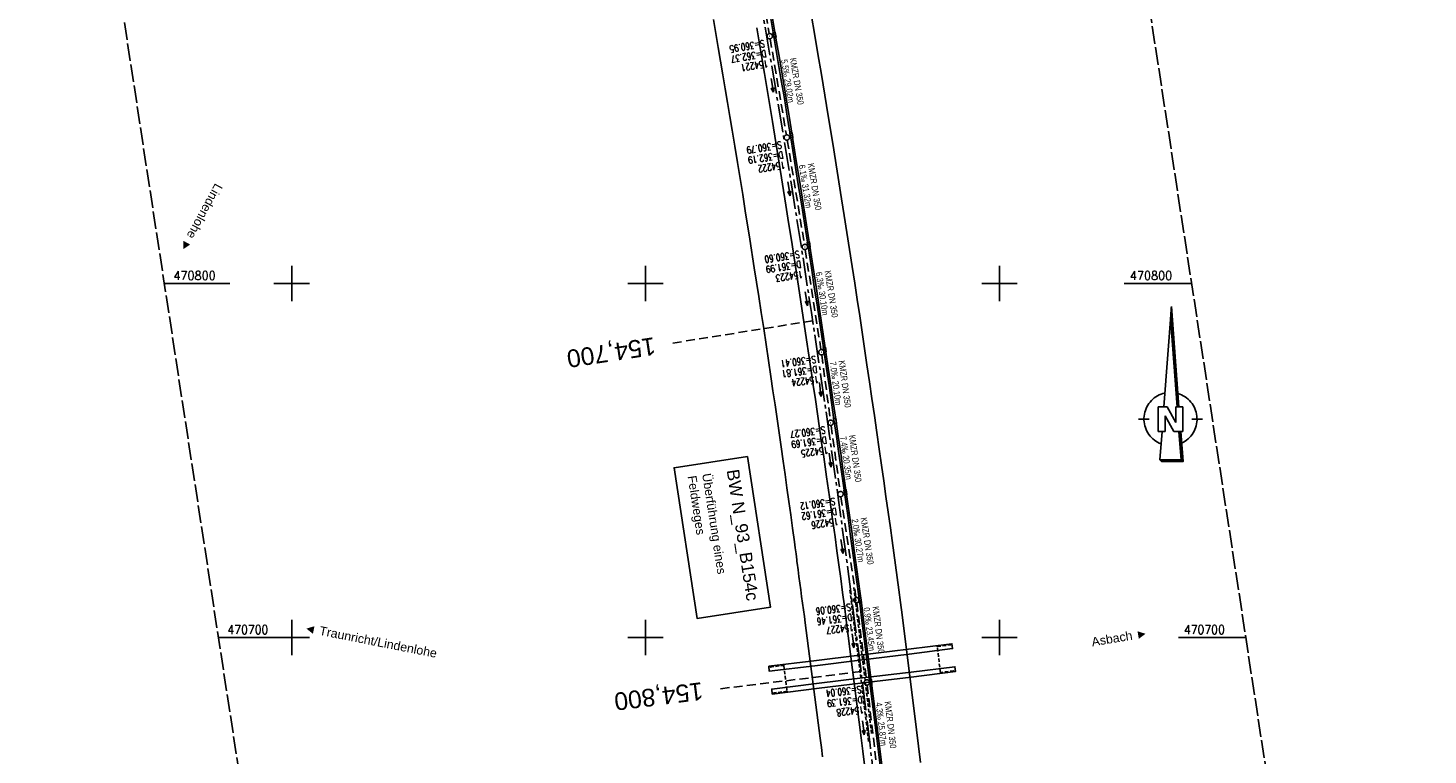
# Model space of a CAD drawing. Extents: x 510925 to 511321, y 470320 to 471095.
# Tile 3 of 4: x 510925 to 511321, y 470667 to 470872. Entities that reach past the tile are written whole.
import ezdxf
from ezdxf.enums import TextEntityAlignment as Align

# ---------------------------------------------------------------- set-up
doc = ezdxf.new("R2010")
doc.units = 0
doc.header["$LTSCALE"] = 10
doc.header["$MEASUREMENT"] = 0
for name, pattern in [('ACHSE', [5.5, 4, -0.5, 0.5, -0.5]), ('AUSGEZOGEN', [0]), ('LT00', [0]), ('LT14', [0.6, 0.5, -0.1]), ('LT17', [0.15, 0.1, -0.05]), ('STRICHLINIE2', [0.375, 0.25, -0.125])]:
    doc.linetypes.add(name, pattern=pattern)
doc.layers.get('0').update_dxf_attribs({"linetype": 'LT00'})
for name, color, linetype in [('-AX-020', 250, 'ACHSE'), ('-Halt-Pfeil', 4, 'LT00'), ('-Haltung', 7, 'STRICHLINIE2'), ('-Haltungsbeschriftung', 140, 'LT00'), ('-Schachtbeschriftung', 5, 'LT00'), ('-ST-20', 30, 'LT17'), ('1401', 7, 'Continuous'), ('BW_TEXT', 20, 'AUSGEZOGEN'), ('ORTSRICHTUNG', 7, 'Continuous'), ('V96_AFBR_BAB', 250, 'LT00'), ('V96_BR_KAPPE', 30, 'LT00'), ('V96_BR_WID', 30, 'LT17'), ('V96_BRUECK', 30, 'LT17'), ('V96_KA_PRUF', 182, 'LT00'), ('V96_RASTER', 250, 'LT00'), ('V96_RINNE', 182, 'LT00'), ('V96_SINKK', 182, 'LT00')]:
    doc.layers.add(name, color=color, linetype=linetype)
doc.layers.add('-BLATT_96-RAND', color=7, linetype='LT14', plot=False)
doc.styles.add('Beschrift', font='ARIAL.TTF')
doc.styles.add('Haltungsbeschriftung', font='ARIAL.TTF', dxfattribs={"width": 0.75})
doc.styles.add('schachtbeschriftung', font='romans.shx', dxfattribs={"width": 0.75, "height": 2})
doc.styles.get("Standard").update_dxf_attribs({"font": 'romans.shx'})

# ---------------------------------------------------------------- blocks, each defined once
blk = doc.blocks.new('SYMB1401')
at = {"layer": '1401'}
for p, q in [((-2.1, -28.35), (0, 0)), ((0, 0), (2.15, -28.35)), ((1.65, -28.35), (-0.25, -3.35)), ((1.7, -28.35), (-0.22, -3.01)), ((1.75, -28.35), (-0.2, -2.68)), ((1.8, -28.35), (-0.17, -2.34)), ((1.85, -28.35), (-0.15, -2.01)), ((1.9, -28.35), (-0.12, -1.68)), ((1.95, -28.35), (-0.1, -1.34)), ((2, -28.35), (-0.07, -1.01)), ((2.05, -28.35), (-0.05, -0.67)), ((2.1, -28.35), (-0.02, -0.34)), ((-3.75, -35.35), (-3.75, -28.35)), ((-3.75, -28.35), (-1.2, -28.35)), ((0.7, -35.35), (-1.75, -30.9)), ((-1.75, -30.9), (-1.75, -35.35)), ((1.25, -32.8), (-1.2, -28.35)), ((1.25, -32.8), (1.25, -28.35)), ((3.25, -28.35), (1.25, -28.35)), ((3.25, -28.35), (3.25, -35.35)), ((-9.25, -31.85), (-6.25, -31.85)), ((-1.75, -35.35), (-3.75, -35.35)), ((-2.65, -35.35), (-3.25, -43.35)), ((3.25, -35.35), (0.7, -35.35)), ((2.75, -43.35), (2.15, -35.35)), ((2.8, -43.4), (2.2, -35.35)), ((3.3, -43.85), (2.65, -35.35)), ((5.75, -31.85), (8.75, -31.85)), ((-3.25, -43.35), (2.75, -43.35)), ((-3.2, -43.4), (2.8, -43.4))]:
    blk.add_line(p, q, dxfattribs=at)
for points in [[(-7.74, -32.11), (-7.75, -31.56), (-7.7, -31.01), (-7.62, -30.47), (-7.51, -29.93), (-7.35, -29.4), (-7.15, -28.89), (-6.92, -28.39), (-6.65, -27.91), (-6.34, -27.45), (-6.01, -27.02), (-5.64, -26.61), (-5.24, -26.23), (-4.82, -25.88), (-4.37, -25.56), (-3.9, -25.28), (-3.41, -25.03), (-2.9, -24.81), (-2.38, -24.64), (-1.85, -24.5)], [(1.85, -24.65), (2.37, -24.82), (2.88, -25.03), (3.37, -25.28), (3.85, -25.57), (4.3, -25.88), (4.72, -26.23), (5.12, -26.61), (5.49, -27.02), (5.83, -27.45), (6.13, -27.91), (6.41, -28.39), (6.64, -28.89), (6.84, -29.4), (7, -29.93), (7.12, -30.47), (7.2, -31.01), (7.24, -31.56), (7.25, -32.11)], [(-2.9, -38.85), (-3.41, -38.64), (-3.9, -38.39), (-4.37, -38.1), (-4.81, -37.78), (-5.24, -37.43), (-5.64, -37.05), (-6, -36.64), (-6.34, -36.21), (-6.64, -35.75), (-6.91, -35.27), (-7.15, -34.78), (-7.35, -34.26), (-7.5, -33.74), (-7.62, -33.2), (-7.7, -32.66), (-7.74, -32.11)], [(-3.15, -43.45), (2.85, -43.45), (2.25, -35.35)], [(-3.1, -43.5), (2.9, -43.5), (2.3, -35.35)], [(-3.05, -43.55), (2.95, -43.55), (2.35, -35.35)], [(-3, -43.6), (3, -43.6), (2.4, -35.35)], [(-2.95, -43.65), (3.05, -43.65), (2.45, -35.35)], [(-2.9, -43.7), (3.1, -43.7), (2.5, -35.35)], [(-2.85, -43.75), (3.15, -43.75), (2.55, -35.35)], [(-2.8, -43.8), (3.2, -43.8), (2.6, -35.35)], [(-2.78, -43.82), (3.25, -43.82), (2.62, -35.35)], [(7.25, -32.11), (7.21, -32.66), (7.13, -33.21), (7.01, -33.74), (6.85, -34.27), (6.65, -34.78), (6.42, -35.28), (6.15, -35.76), (5.84, -36.22), (5.5, -36.66), (5.13, -37.07), (4.74, -37.45), (4.31, -37.8), (3.86, -38.12), (3.39, -38.4), (2.9, -38.65)], [(-3.25, -43.35), (-2.75, -43.85), (3.3, -43.85)]]:
    blk.add_lwpolyline(points, dxfattribs=at)
blk = doc.blocks.new('SYMB0652')
at = {"color": 0, "linetype": 'ByBlock'}
blk.add_lwpolyline([(-0.15, -0.075), (0.15, -0.075), (0.15, 0.075), (-0.15, 0.075), (-0.15, -0.075)], dxfattribs=at)
blk = doc.blocks.new('SYMB0003')
at = {"color": 0, "linetype": 'ByBlock'}
for p, q in [((-0.015712, 0), (0.010166, 0.012015)), ((0, -0.021257), (-0.015712, 0)), ((0.010166, 0.012015), (0, -0.021257))]:
    blk.add_line(p, q, dxfattribs=at)
for points in [[(-0.031395, 0.499013), (-0.093691, 0.491144), (-0.154509, 0.475528), (-0.21289, 0.452414), (-0.267913, 0.422164), (-0.318712, 0.385257), (-0.364484, 0.342274), (-0.404509, 0.293893), (-0.438154, 0.240877), (-0.464888, 0.184062), (-0.484292, 0.124345), (-0.496058, 0.062667), (-0.5, 0)], [(-0.5, 0), (-0.496058, -0.062667), (-0.484292, -0.124345), (-0.464888, -0.184062), (-0.438154, -0.240877), (-0.404509, -0.293893), (-0.364485, -0.342274), (-0.318712, -0.385257), (-0.267914, -0.422164), (-0.21289, -0.452414), (-0.154509, -0.475529), (-0.093691, -0.491144), (-0.031395, -0.499014), (0.031395, -0.499014)], [(0.5, 0), (0.496057, 0.062667), (0.484292, 0.124345), (0.464888, 0.184062), (0.438153, 0.240877), (0.404509, 0.293893), (0.364484, 0.342274), (0.318712, 0.385257), (0.267913, 0.422164), (0.21289, 0.452414), (0.154509, 0.475528), (0.093691, 0.491144), (0.031395, 0.499013), (-0.031395, 0.499013)], [(0.031395, -0.499014), (0.093691, -0.491144), (0.154509, -0.475529), (0.21289, -0.452414), (0.267914, -0.422164), (0.318712, -0.385257), (0.364485, -0.342274), (0.404509, -0.293893), (0.438154, -0.240877), (0.464889, -0.184062), (0.484292, -0.124345), (0.496058, -0.062667), (0.5, 0)]]:
    blk.add_lwpolyline(points, dxfattribs=at)
blk = doc.blocks.new('SYMB0070')
at = {"color": 0, "linetype": 'ByBlock'}
for p, q in [((-0.5, 0), (0.2, 0)), ((0.5, 0), (0.2, 0.1)), ((0.2, 0.1), (0.2, 0)), ((0.468, 0), (0.21, 0.086)), ((0.21, 0.086), (0.21, -0.086)), ((0.21, -0.086), (0.468, 0)), ((0.22, -0.072), (0.437, 0)), ((0.23, -0.058), (0.405, 0)), ((0.24, -0.045), (0.374, 0)), ((0.342, 0), (0.25, 0.031)), ((0.25, 0.031), (0.25, -0.031)), ((0.25, -0.031), (0.342, 0)), ((0.26, -0.017), (0.31, 0)), ((0.27, -0.003), (0.279, 0))]:
    blk.add_line(p, q, dxfattribs=at)
for points in [[(0.2, 0), (0.2, -0.1), (0.5, 0)], [(0.437, 0), (0.22, 0.072), (0.22, -0.072)], [(0.405, 0), (0.23, 0.058), (0.23, -0.058)], [(0.374, 0), (0.24, 0.045), (0.24, -0.045)], [(0.31, 0), (0.26, 0.017), (0.26, -0.017)], [(0.279, 0), (0.27, 0.003), (0.27, -0.003)]]:
    blk.add_lwpolyline(points, dxfattribs=at)
blk = doc.blocks.new('SYMB0011')
at = {"color": 0, "linetype": 'ByBlock'}
for p, q in [((0.5, 0), (-0.5, 0)), ((0, 0.5), (0, -0.5))]:
    blk.add_line(p, q, dxfattribs=at)

msp = doc.modelspace()

# ---------------------------------------------------------------- linework, layer by layer
at = {"layer": '-AX-020', "ltscale": 0.2, "flags": 128}
msp.add_lwpolyline([(511092.53, 471077.22), (511094.53, 471068.54), (511098.39, 471051.37), (511102.17, 471034.17), (511105.87, 471016.96), (511109.5, 470999.73), (511113.05, 470982.49), (511116.52, 470965.23), (511119.91, 470947.95), (511123.22, 470930.66), (511126.45, 470913.36), (511129.61, 470896.04), (511132.69, 470878.7), (511135.68, 470861.35), (511138.6, 470843.99), (511141.44, 470826.62), (511144.2, 470809.23), (511146.88, 470791.83), (511149.49, 470774.42), (511152.01, 470757), (511154.45, 470739.56), (511156.82, 470722.12), (511159.1, 470704.66), (511161.31, 470687.19), (511163.44, 470669.72), (511165.49, 470652.23), (511165.64, 470650.9), (511167.87, 470631.02), (511170.03, 470611.14), (511172.1, 470591.25), (511174.1, 470571.35), (511176.01, 470551.44), (511177.85, 470531.52), (511179.53, 470512.55), (511180.88, 470496.34), (511182.16, 470480.14), (511183.36, 470463.92), (511184.48, 470447.7), (511185.52, 470431.48), (511186.48, 470415.25), (511187.36, 470399.01), (511188.16, 470382.77), (511188.88, 470366.53), (511189.52, 470350.29), (511189.76, 470343.49)], dxfattribs=at)
at = {"layer": '-BLATT_96-RAND', "elevation": 359.87}
msp.add_lwpolyline([(510925.48, 471051.66), (511037.44, 470320.17), (511321.13, 470363.6), (511209.17, 471095.08), (510925.48, 471051.66)], dxfattribs=at)
at = {"layer": '-Haltung'}
for p, q in [((511130.2, 470898.09, 359.87), (511134.97, 470870.59, 359.87)), ((511135.22, 470869.11, 359.87), (511139.81, 470841.97, 359.87)), ((511140.06, 470840.49, 359.87), (511144.9, 470811.07, 359.87)), ((511145.13, 470809.58, 359.87), (511149.58, 470781.33, 359.87)), ((511149.8, 470779.85, 359.87), (511152.23, 470761.41, 359.87)), ((511152.43, 470759.93, 359.87), (511155, 470741.26, 359.87)), ((511155.21, 470739.77, 359.87), (511159.48, 470711.32, 359.87)), ((511159.69, 470709.83, 359.87), (511162.44, 470688.06, 359.87)), ((511162.63, 470686.57, 359.87), (511165.48, 470662.36, 359.87))]:
    msp.add_line(p, q, dxfattribs=at)
at = {"layer": '-ST-20', "ltscale": 2.5}
for p, q in [((511147.24, 470789.46), (511107.73, 470783.18)), ((511160.91, 470690.4), (511121.2, 470685.56))]:
    msp.add_line(p, q, dxfattribs=at)
at = {"layer": 'BW_TEXT'}
msp.add_lwpolyline([(511128.78, 470751.14), (511135.3, 470708.57), (511114.56, 470705.39), (511108.05, 470747.96)], close=True, dxfattribs=at)
at = {"layer": 'V96_AFBR_BAB', "elevation": 359.87}
for points in [[(511150.04, 470666.3), (511149.72, 470668.94), (511149.38, 470671.58), (511145.16, 470704.12), (511144.91, 470706), (511144.65, 470707.88), (511144.39, 470709.75), (511144.12, 470711.63), (511143.85, 470713.51), (511143.59, 470715.39), (511143.33, 470717.26), (511143.09, 470719.14), (511142.86, 470721.03), (511142.8, 470721.51), (511142.75, 470722), (511142.54, 470723.69), (511142.32, 470725.37), (511142.1, 470727.06), (511141.58, 470730.86), (511141.05, 470734.66), (511140.51, 470738.46), (511139.97, 470742.26), (511139.43, 470746.06), (511138.88, 470749.86), (511138.31, 470753.83), (511137.74, 470757.81), (511137.17, 470761.78), (511136.6, 470765.76), (511136.02, 470769.73), (511135.43, 470773.71), (511134.76, 470778.24), (511134.08, 470782.78), (511133.39, 470787.31), (511132.69, 470791.84), (511131.99, 470796.37), (511130.74, 470804.44), (511129.48, 470812.5), (511128.2, 470820.57), (511127.48, 470825.12), (511126.75, 470829.67), (511126.01, 470834.22), (511125.27, 470838.77), (511124.52, 470843.31), (511123.87, 470847.21), (511123.21, 470851.11), (511122.55, 470855), (511121.89, 470858.9), (511121.23, 470862.8), (511120.56, 470866.69), (511119.89, 470870.65), (511119.22, 470874.6)], [(511177.71, 470664.75), (511177.15, 470669.34), (511176.58, 470673.92), (511172.5, 470706.43), (511172.06, 470709.94), (511171.6, 470713.44), (511171.13, 470716.95), (511170.65, 470720.45), (511170.17, 470723.95), (511169.68, 470727.45), (511169.2, 470730.95), (511168.58, 470735.4), (511167.95, 470739.84), (511167.33, 470744.28), (511166.7, 470748.72), (511166.06, 470753.17), (511165.37, 470757.94), (511164.68, 470762.72), (511163.98, 470767.49), (511163.27, 470772.27), (511162.57, 470777.04), (511161.89, 470781.65), (511161.21, 470786.25), (511160.52, 470790.86), (511159.83, 470795.46), (511159.13, 470800.06), (511158.4, 470804.84), (511157.66, 470809.62), (511156.92, 470814.4), (511156.17, 470819.17), (511155.41, 470823.95), (511154.16, 470831.76), (511152.9, 470839.58), (511151.63, 470847.39), (511150.67, 470853.21), (511149.7, 470859.02), (511148.73, 470864.83), (511147.74, 470870.65), (511146.91, 470875.5)], [(511131.44, 470872.24), (511132.12, 470868.26), (511132.88, 470863.76), (511133.63, 470859.27), (511134.37, 470854.77), (511135.11, 470850.27), (511135.84, 470845.77), (511136.8, 470839.87), (511137.75, 470833.97), (511138.7, 470828.06), (511139.64, 470822.16), (511140.43, 470817.21), (511141.21, 470812.25), (511141.98, 470807.29), (511142.75, 470802.34), (511143.51, 470797.38), (511144.17, 470792.96), (511144.83, 470788.55), (511145.49, 470784.13), (511146.14, 470779.72), (511146.79, 470775.3), (511147.39, 470771.26), (511147.99, 470767.22), (511148.59, 470763.18), (511149.18, 470759.14), (511149.77, 470755.09), (511150.36, 470751.05), (511151.18, 470745.39), (511151.98, 470739.74), (511152.78, 470734.08), (511153.57, 470728.42), (511154.11, 470724.5), (511154.65, 470720.58), (511155.18, 470716.67), (511155.71, 470712.75), (511156.22, 470708.83), (511156.72, 470704.9), (511160.9, 470671.69), (511161.38, 470667.88), (511161.84, 470664.07)]]:
    msp.add_lwpolyline(points, dxfattribs=at)
at = {"layer": 'V96_BR_KAPPE', "elevation": 359.87}
for points in [[(511134.82, 470691.91), (511134.98, 470690.51), (511147.82, 470692.06), (511160.58, 470693.62), (511174.46, 470695.33), (511186.77, 470696.87), (511186.61, 470698.28), (511174.3, 470696.74), (511160.46, 470695.05), (511147.56, 470693.47), (511134.82, 470691.91)], [(511135.82, 470684.03), (511135.67, 470685.44), (511148.29, 470687), (511161.34, 470688.62), (511175.04, 470690.27), (511187.43, 470691.78), (511187.6, 470690.38), (511175.1, 470688.86), (511161.47, 470687.19), (511148.29, 470685.58), (511135.82, 470684.03)]]:
    msp.add_lwpolyline(points, dxfattribs=at)
at = {"layer": 'V96_BR_WID', "elevation": 359.87}
for points in [[(511187.04, 470690.61), (511183.32, 470690.14), (511182.44, 470697.48), (511186.21, 470697.95)], [(511135.26, 470691.67), (511139.08, 470692.14), (511140, 470684.83), (511136.21, 470684.36)]]:
    msp.add_lwpolyline(points, dxfattribs=at)
at = {"layer": 'V96_BRUECK'}
for p, q in [((511163.05, 470670.68, 359.87), (511157.72, 470713.73, 359.87)), ((511158.85, 470714.15, 359.87), (511163.88, 470672.95, 359.87))]:
    msp.add_line(p, q, dxfattribs=at)
at = {"layer": 'V96_RASTER'}
for p, q in [((511000, 470805, 359.87), (511000, 470795, 359.87)), ((511100, 470795, 359.87), (511100, 470805, 359.87)), ((511200, 470805, 359.87), (511200, 470795, 359.87)), ((510964, 470800, 359.87), (510982.5, 470800, 359.87)), ((510995, 470800, 359.87), (511005, 470800, 359.87)), ((511095, 470800, 359.87), (511105, 470800, 359.87)), ((511195, 470800, 359.87), (511205, 470800, 359.87)), ((511235.3, 470800, 359.87), (511254.34, 470800, 359.87)), ((511000, 470705, 359.87), (511000, 470695, 359.87)), ((511100, 470695, 359.87), (511100, 470705, 359.87)), ((511200, 470705, 359.87), (511200, 470695, 359.87)), ((511005, 470700, 359.87), (510979.3, 470700, 359.87)), ((511105, 470700, 359.87), (511095, 470700, 359.87)), ((511205, 470700, 359.87), (511195, 470700, 359.87)), ((511269.64, 470700, 359.87), (511250.61, 470700, 359.87))]:
    msp.add_line(p, q, dxfattribs=at)
at = {"layer": 'V96_RINNE', "elevation": 359.87}
for points in [[(511166.37, 470663.16), (511165.81, 470667.74), (511165.24, 470672.33), (511161.05, 470705.57), (511160.62, 470708.96), (511160.17, 470712.35), (511159.72, 470715.73), (511159.26, 470719.12), (511158.79, 470722.5), (511158.32, 470725.89), (511157.85, 470729.27), (511157.22, 470733.82), (511156.58, 470738.37), (511155.94, 470742.91), (511155.3, 470747.46), (511154.66, 470752.01), (511153.96, 470756.81), (511153.26, 470761.62), (511152.56, 470766.42), (511151.85, 470771.22), (511151.14, 470776.03), (511150.47, 470780.51), (511149.8, 470784.99), (511149.13, 470789.47), (511148.46, 470793.95), (511147.78, 470798.43), (511146.86, 470804.46), (511145.93, 470810.49), (511144.99, 470816.52), (511144.04, 470822.55), (511143.08, 470828.57), (511142.12, 470834.58), (511141.15, 470840.6), (511140.16, 470846.61), (511139.23, 470852.25), (511138.28, 470857.89), (511137.33, 470863.53), (511136.37, 470869.16), (511135, 470877.14)], [(511166.87, 470663.22), (511166.3, 470667.8), (511165.73, 470672.39), (511161.55, 470705.63), (511161.11, 470709.02), (511160.67, 470712.41), (511160.21, 470715.8), (511159.75, 470719.19), (511159.29, 470722.57), (511158.82, 470725.96), (511158.35, 470729.34), (511157.71, 470733.89), (511157.08, 470738.44), (511156.44, 470742.98), (511155.8, 470747.53), (511155.15, 470752.08), (511154.46, 470756.88), (511153.76, 470761.69), (511153.05, 470766.49), (511152.34, 470771.3), (511151.63, 470776.1), (511150.97, 470780.58), (511150.3, 470785.06), (511149.63, 470789.54), (511148.96, 470794.02), (511148.28, 470798.5), (511147.36, 470804.54), (511146.42, 470810.57), (511145.48, 470816.6), (511144.53, 470822.63), (511143.58, 470828.65), (511142.61, 470834.66), (511141.64, 470840.68), (511140.65, 470846.69), (511139.72, 470852.33), (511138.78, 470857.97), (511137.82, 470863.61), (511136.86, 470869.25), (511135.49, 470877.22)]]:
    msp.add_lwpolyline(points, dxfattribs=at)

# ---------------------------------------------------------------- block references
at = {"layer": '-Halt-Pfeil', "yscale": 4.000000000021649, "zscale": 4}
for p, xscale, rotation in [((511135.81, 470855.97, 359.87), 3.999999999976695, 279.6008859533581), ((511140.51, 470826.73, 359.87), 4.000000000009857, 279.3315859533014), ((511145.45, 470795.71, 359.87), 4.00000000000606, 278.9503959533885), ((511149.38, 470770.09, 359.87), 3.999999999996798, 277.5164859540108), ((511152.15, 470750.13, 359.87), 3.999999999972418, 277.8278059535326), ((511155.52, 470725.74, 359.87), 4.000000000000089, 278.5377459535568), ((511158.66, 470699.1, 359.87), 4.000000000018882, 277.2121459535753), ((511161.58, 470674.54, 359.87), 4.000000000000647, 276.7293459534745)]:
    msp.add_blockref('SYMB0070', p, dxfattribs=dict(at, xscale=xscale, rotation=rotation))
at = {"layer": '1401'}
msp.add_blockref('SYMB1401', (511248.61, 470793.55), dxfattribs=at)
at = {"layer": 'V96_BR_WID', "xscale": 0.1000000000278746, "yscale": 0.1000000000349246, "zscale": 0.1000000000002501, "rotation": 280.4614855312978}
for p in [(511182.44, 470697.48, 359.87), (511186.21, 470697.95, 359.87), (511135.26, 470691.67, 359.87), (511139.08, 470692.14, 359.87), (511183.32, 470690.14, 359.87), (511187.04, 470690.61, 359.87), (511136.21, 470684.36, 359.87), (511140, 470684.83, 359.87)]:
    msp.add_blockref('SYMB0011', p, dxfattribs=at)
at = {"layer": 'V96_KA_PRUF', "xscale": 1.50000000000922, "yscale": 1.50000000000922, "zscale": 1.5, "rotation": 278.7021059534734}
for p in [(511135.1, 470869.85, 359.87), (511139.94, 470841.23, 359.87), (511145.02, 470810.32, 359.87), (511149.7, 470780.59, 359.87), (511152.33, 470760.67, 359.87), (511155.1, 470740.51, 359.87), (511159.59, 470710.58, 359.87), (511162.54, 470687.32, 359.87)]:
    msp.add_blockref('SYMB0003', p, dxfattribs=at)
at = {"layer": 'V96_SINKK', "zscale": 4.5}
for p, xscale, yscale, rotation in [((511136.45, 470870.21, 359.87), 4.500000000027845, 4.500000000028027, 279.5865314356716), ((511141.2, 470841.85, 359.87), 4.500000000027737, 4.500000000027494, 279.107815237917), ((511146.12, 470811.02, 359.87), 4.500000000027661, 4.500000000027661, 278.6888690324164), ((511150.6, 470781.3, 359.87), 4.50000000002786, 4.500000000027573, 278.429131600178), ((511153.58, 470761.22, 359.87), 4.500000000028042, 4.500000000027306, 278.1080556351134), ((511156.49, 470741.03, 359.87), 4.500000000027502, 4.500000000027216, 277.9320044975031), ((511160.64, 470710.52, 359.87), 4.500000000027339, 4.500000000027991, 277.1774203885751), ((511163.58, 470687.47, 359.87), 4.500000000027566, 4.500000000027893, 277.177420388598)]:
    msp.add_blockref('SYMB0652', p, dxfattribs=dict(at, xscale=xscale, yscale=yscale, rotation=rotation))

# ---------------------------------------------------------------- texts
at = {"layer": '-Haltungsbeschriftung', "style": 'Haltungsbeschriftung', "width": 0.75}
for s, rotation, p in [('5.5‰ 29.02m', 279.6009, (511138.25, 470863.14, 359.87)), ('KMZR DN 350', 279.6009, (511140.77, 470863.57, 359.87)), ('6.1‰ 31.32m', 279.3316, (511143.29, 470833.4, 359.87)), ('KMZR DN 350', 279.3316, (511145.82, 470833.82, 359.87)), ('6.3‰ 30.10m', 278.9504, (511148.06, 470803.11, 359.87)), ('KMZR DN 350', 278.9504, (511150.59, 470803.51, 359.87)), ('7.0‰ 20.10m', 277.5165, (511152.04, 470777.8, 359.87)), ('KMZR DN 350', 277.5165, (511154.58, 470778.14, 359.87)), ('7.4‰ 20.35m', 277.8278, (511154.94, 470756.75, 359.87)), ('KMZR DN 350', 277.8278, (511157.47, 470757.1, 359.87)), ('2.0‰ 30.27m', 278.5377, (511158.24, 470733.39, 359.87)), ('KMZR DN 350', 278.5377, (511160.77, 470733.77, 359.87)), ('0.9‰ 23.45m', 277.2121, (511161.58, 470708.4, 359.87)), ('KMZR DN 350', 277.2121, (511164.12, 470708.72, 359.87)), ('4.3‰ 25.87m', 276.7293, (511165.02, 470681.6, 359.87)), ('KMZR DN 350', 276.7293, (511167.56, 470681.9, 359.87))]:
    msp.add_text(s, height=1.8, rotation=rotation, dxfattribs=at).set_placement(p)
at = {"layer": '-Schachtbeschriftung', "style": 'schachtbeschriftung', "width": 0.75}
for s, rotation, p in [('S=360.95', 189.6009, (511133.5, 470868.82, 359.87)), ('D=362.37', 189.6009, (511133.98, 470865.98, 359.87)), ('154221', 189.6009, (511134.46, 470863.14, 359.87)), ('S=360.79', 189.3316, (511138.33, 470840.21, 359.87)), ('D=362.19', 189.3316, (511138.8, 470837.36, 359.87)), ('154222', 189.3316, (511139.27, 470834.52, 359.87)), ('S=360.60', 188.9504, (511143.41, 470809.31, 359.87)), ('D=361.99', 188.9504, (511143.85, 470806.47, 359.87)), ('154223', 188.9504, (511144.3, 470803.62, 359.87)), ('S=360.41', 187.5165, (511148.06, 470779.62, 359.87)), ('D=361.81', 187.5165, (511148.44, 470776.77, 359.87)), ('154224', 187.5165, (511148.82, 470773.91, 359.87)), ('S=360.27', 187.8278, (511150.7, 470759.69, 359.87)), ('D=361.69', 187.8278, (511151.09, 470756.84, 359.87)), ('154225', 187.8278, (511151.48, 470753.98, 359.87)), ('S=360.12', 188.5377, (511153.48, 470739.51, 359.87)), ('D=361.62', 188.5377, (511153.91, 470736.66, 359.87)), ('154226', 188.5377, (511154.34, 470733.82, 359.87)), ('S=360.06', 187.2121, (511157.95, 470709.62, 359.87)), ('D=361.46', 187.2121, (511158.31, 470706.76, 359.87)), ('154227', 187.2121, (511158.68, 470703.9, 359.87)), ('S=360.04', 186.7293, (511160.89, 470686.37, 359.87)), ('D=361.39', 186.7293, (511161.23, 470683.51, 359.87)), ('154228', 186.7293, (511161.56, 470680.65, 359.87))]:
    msp.add_text(s, height=2, rotation=rotation, dxfattribs=at).set_placement(p)
at = {"layer": '-ST-20', "style": 'Beschrift'}
for s, rotation, p in [('154,700', -171.4042, (511102.79, 470782.4)), ('154,800', -172.8824, (511116.25, 470684.96))]:
    msp.add_text(s, height=5, rotation=rotation, dxfattribs=at).set_placement(p, align=Align.MIDDLE_LEFT)
at = {"layer": 'BW_TEXT', "insert": (511126.38, 470747.78, 359.87), "char_height": 2, "width": 37.5546, "attachment_point": 1, "rotation": 278.7021, "style": 'Beschrift'}
msp.add_mtext('{\\H1.75x;BW N_93_B154c\\W0.8;\\P\\H0.3714x;\\W1;\\P\\H1.924x;Überführung eines\\PFeldweges}', dxfattribs=at)
at = {"layer": 'ORTSRICHTUNG', "char_height": 2.5, "attachment_point": 8, "style": 'Beschrift'}
for s, insert, width, rotation in [('Lindenlohe ►', (510973.22, 470819.06), 21.9529, 241.4382), ('◄ Traunricht/Lindenlohe', (511022.03, 470697.92), 46.6661, 348.8748), ('Asbach ►', (511234.21, 470698.79), 21.9529, 9.4501)]:
    msp.add_mtext(s, dxfattribs=dict(at, insert=insert, width=width, rotation=rotation))
at = {"layer": 'V96_RASTER'}
for s, width, p in [(' 470800', 0.928, (510965, 470801, 359.87)), (' 470800', 0.928, (511235.3, 470801, 359.87)), (' 470700', 0.899, (510980.3, 470701, 359.87)), (' 470700', 0.899, (511250.61, 470701, 359.87))]:
    msp.add_text(s, height=2.5, rotation=359.9993, dxfattribs=dict(at, width=width)).set_placement(p)

doc.saveas('drawing.dxf')
